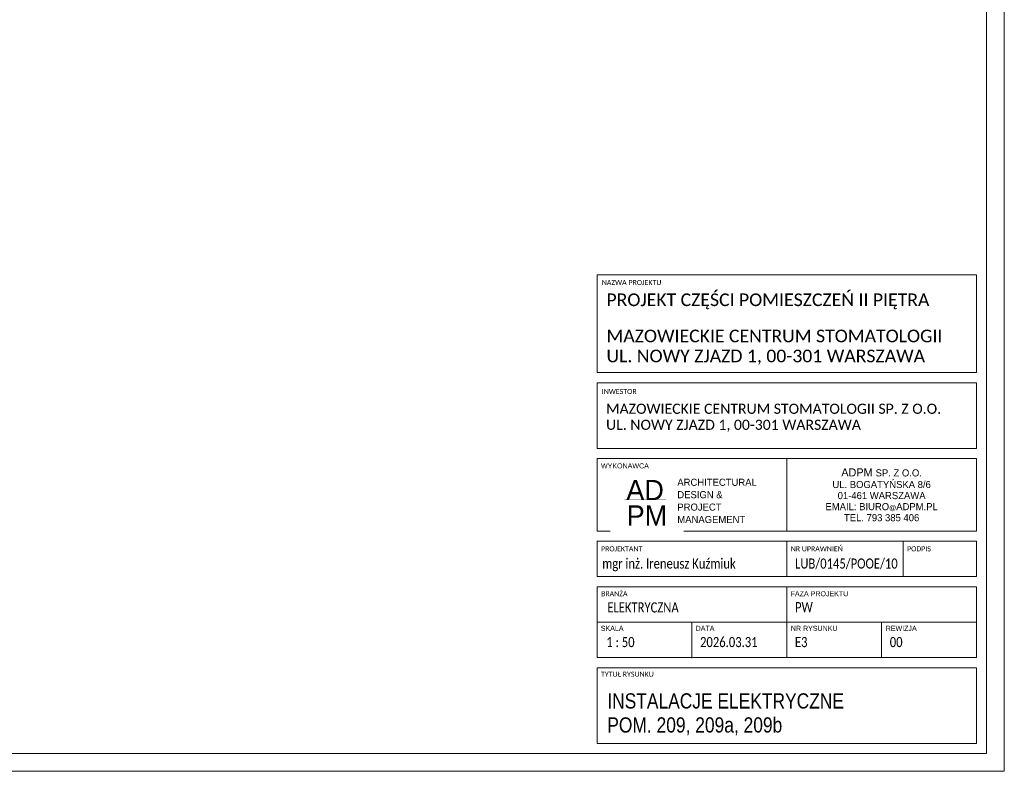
# Model space of a CAD drawing. Header units: centimetres. Extents: x 690840 to 714026, y 27673 to 40762.
# Tile 5 of 162: x 694680 to 695653, y 36277 to 37020. Entities that reach past the tile are written whole.
import ezdxf

# ---------------------------------------------------------------- set-up
doc = ezdxf.new("R2010")
doc.units = ezdxf.units.CM
doc.layers.get('0').update_dxf_attribs({"lineweight": 9})
doc.layers.add('Obrys powierzchni', color=50, linetype='Continuous', lineweight=9, plot=False)
doc.layers.add('S3_ramka', color=7, linetype='Continuous', lineweight=5)
doc.styles.add('Arial Narrow_4', font='ARIALN.TTF', dxfattribs={"height": 0.2})
doc.styles.add('Arial Narrow_5', font='ARIALN.TTF', dxfattribs={"height": 0.3})
doc.styles.add('Arial Narrow_7', font='ARIALN.TTF', dxfattribs={"height": 0.25})
doc.styles.add('Arial_4', font='arial.ttf', dxfattribs={"height": 0.1})
doc.styles.add('Arial_5', font='arial.ttf', dxfattribs={"height": 0.15})

# ---------------------------------------------------------------- blocks, each defined once
blk = doc.blocks.new('zw$7FBA')
at = {"lineweight": 0, "ltscale": 1.6}
blk.add_line((-197.5, 291.4), (-197.5, 219.84), dxfattribs=at)
at = {"layer": 'S3_ramka'}
for p, q in [((-385, 376.4), (-385, 473.11)), ((-385, 473.11), (-10, 473.11)), ((-10, 376.4), (-10, 473.11)), ((-385, 376.4), (-10, 376.4)), ((-385, 301.4), (-385, 366.4)), ((-385, 366.4), (-10, 366.4)), ((-10, 301.4), (-10, 366.4)), ((-385, 301.4), (-10, 301.4)), ((-385, 291.4), (-10, 291.4)), ((-385, 219.84), (-385, 291.4)), ((-10, 219.84), (-10, 291.4)), ((-385, 219.84), (-10, 219.84)), ((-385, 174.84), (-385, 209.84)), ((-385, 209.84), (-10, 209.84)), ((-197.5, 174.84), (-197.5, 209.84)), ((-82.5, 174.84), (-82.5, 209.84)), ((-10, 174.84), (-10, 209.84)), ((-10, 174.84), (-385, 174.84)), ((-385, 164.84), (-385, 94.84)), ((-385, 164.84), (-10, 164.84)), ((-197.5, 164.84), (-197.5, 94.84)), ((-10, 164.84), (-10, 94.84)), ((-385, 129.84), (-10, 129.84)), ((-385, 94.84), (-10, 94.84)), ((-385, 84.84), (-385, 10)), ((-385, 84.84), (-10, 84.84)), ((-10, 84.84), (-10, 10)), ((-385, 10), (-10, 10))]:
    blk.add_line(p, q, dxfattribs=at)
for s, insert, char_height, width, attachment_point, line_spacing_factor, style in [('{\\A1;\\fCalibri Light|b0|i0|c238|p34;\\C7;MAZOWIECKIE CENTRUM STOMATOLOGII\\PUL. NOWY ZJAZD 1, 00-301 WARSZAWA}', (-375.67, 418.83), 12.5, 331.75, 1, 0.949189, 'Arial Narrow_7'), ('{\\A1;\\fCalibri Light|b0|i0|c238|p34;\\C7;MAZOWIECKIE CENTRUM STOMATOLOGII SP. Z O.O.\\PUL. NOWY ZJAZD 1, 00-301 WARSZAWA}', (-376.09, 345.65), 10, 380.0786, 1, 0.949189, 'Arial Narrow_4'), ('\\pxqc,t7.937503,15.874997,23.8125,31.750003,39.687497,47.625,55.562504,63.499997,71.4375,79.375003,87.312497,95.25,103.187503,111.124997,119.0625,127.000003,134.937497,142.875,150.812503,158.749997,166.6875,174.625003,182.562497,190.5,198.437503,206.374997,214.3125,222.250004,230.187497,238.125,246.062503,253.999997;{\\fTw Cen MT|b0|i0|c238|p34;ADPM \\H0.875x;SP. Z O.O.\\PUL. BOGATYŃSKA 8/6 \\P01-461 WARSZAWA\\PEMAIL: BIURO\\H0.714286x;@\\H1.4x;ADPM.PL\\PTEL. 793 385 406}', (-103.75, 255.62), 8, 187.5, 5, 0.936439, 'Arial_5'), ('\\pxsm1.05,qc;{\\fTw Cen MT|b0|i0|c238|p34;AD}', (-337.51, 260.36), 20, 52.5066, 5, 0.936439, 'Arial_5'), ('\\pxql;{\\A1;\\fCalibri Light|b0|i0|c238|p34;\\W0.8;\\C7;\\A0;LUB/0145/POOE/10}', (-189.3, 192.75), 10, 123.7234, 1, 0.949189, 'Arial Narrow_4')]:
    blk.add_mtext(s, dxfattribs=dict(at, insert=insert, char_height=char_height, width=width, attachment_point=attachment_point, line_spacing_factor=line_spacing_factor, style=style))
at = {"layer": 'S3_ramka', "char_height": 5, "attachment_point": 1, "style": 'Arial_4', "bg_fill": 3, "box_fill_scale": 1.25, "bg_fill_color": 256, "bg_fill_true_color": 13158600, "bg_fill_transparency": 0}
for s, insert, width, line_spacing_factor in [('\\pxt12.7,25.4,38.1,50.8,63.5,76.2,88.9,101.6,114.3,127,139.7,152.4,165.1,177.8,190.5,203.2,215.9,228.6,241.3,254,266.7,279.4,292.1,304.8,317.5,330.2,342.9,355.6,368.3,381,393.7,406.4;{\\fCalibri|b0|i0|c238|p34;NAZWA PROJEKTU}', (-380.35, 467.89), 95.6, 0.936439), ('\\pxt12.7,25.4,38.1,50.8,63.5,76.2,88.9,101.6,114.3,127,139.7,152.4,165.1,177.8,190.5,203.2,215.9,228.6,241.3,254,266.7,279.4,292.1,304.8,317.5,330.2,342.9,355.6,368.3,381,393.7,406.4;{\\fCalibri|b0|i0|c238|p34;INWESTOR }', (-380.35, 360.19), 98.25, 0.936439), ('{\\fCalibri|b0|i0|c238|p34;}WYKONAWCA', (-381.1, 286.73), 98.25, 0.936439), ('\\pxt12.7,25.4,38.1,50.8,63.5,76.2,88.9,101.6,114.3,127,139.7,152.4,165.1,177.8,190.5,203.2,215.9,228.6,241.3,254,266.7,279.4,292.1,304.8,317.5,330.2,342.9,355.6,368.3,381,393.7,406.4;{\\fCalibri|b0|i0|c238|p34;PROJEKTANT}', (-381.1, 204.81), 94.25, 0.936439), ('\\pxt12.7,25.4,38.1,50.8,63.5,76.2,88.9,101.6,114.3,127,139.7,152.4,165.1,177.8,190.5,203.2,215.9,228.6,241.3,254,266.7,279.4,292.1,304.8,317.5,330.2,342.9,355.6,368.3,381,393.7,406.4;{\\fCalibri|b0|i0|c238|p34;NR UPRAWNIEŃ}', (-193.6, 204.81), 94.25, 0.936439), ('\\pxt12.7,25.4,38.1,50.8,63.5,76.2,88.9,101.6,114.3,127,139.7,152.4,165.1,177.8,190.5,203.2,215.9,228.6,241.3,254,266.7,279.4,292.1,304.8,317.5,330.2,342.9,355.6,368.3,381,393.7,406.4;{\\fCalibri|b0|i0|c238|p34;PODPIS}', (-78.6, 204.81), 55.45, 0.936439), ('\\pxt1.25,2.5,3.75,5,6.25,7.5,8.75,10,11.25,12.5,13.75,15,16.25,17.5,18.75,20,21.25,22.5,23.75,25,26.25,27.5,28.75,30,31.25,32.5,33.75,35,36.25,37.5,38.75,40;{\\fCalibri|b0|i0|c238|p34;BRANŻA}', (-381.03, 160.44), 94.25, 0.949189), ('\\pxt1.25,2.5,3.75,5,6.25,7.5,8.75,10,11.25,12.5,13.75,15,16.25,17.5,18.75,20,21.25,22.5,23.75,25,26.25,27.5,28.75,30,31.25,32.5,33.75,35,36.25,37.5,38.75,40;{FAZA PROJEKTU}', (-193.68, 160.44), 94.25, 0.949189), ('\\pxt1.25,2.5,3.75,5,6.25,7.5,8.75,10,11.25,12.5,13.75,15,16.25,17.5,18.75,20,21.25,22.5,23.75,25,26.25,27.5,28.75,30,31.25,32.5,33.75,35,36.25,37.5,38.75,40;{SKALA}', (-381.29, 126.26), 94.25, 0.949189), ('\\pxt1.25,2.5,3.75,5,6.25,7.5,8.75,10,11.25,12.5,13.75,15,16.25,17.5,18.75,20,21.25,22.5,23.75,25,26.25,27.5,28.75,30,31.25,32.5,33.75,35,36.25,37.5,38.75,40;NR RYSUNKU', (-193.47, 126.26), 94.25, 0.949189), ('\\pxt1.25,2.5,3.75,5,6.25,7.5,8.75,10,11.25,12.5,13.75,15,16.25,17.5,18.75,20,21.25,22.5,23.75,25,26.25,27.5,28.75,30,31.25,32.5,33.75,35,36.25,37.5,38.75,40;{\\fCalibri|b0|i0|c238|p34;TYTUŁ RYSUNKU }', (-381.1, 80.91), 94.25, 0.949189)]:
    blk.add_mtext(s, dxfattribs=dict(at, insert=insert, width=width, line_spacing_factor=line_spacing_factor))
at = {"layer": 'S3_ramka', "insert": (-335.68, 235.21), "char_height": 20, "width": 52.5066, "attachment_point": 5, "line_spacing_factor": 0.936439, "style": 'Arial_5', "bg_fill": 2}
blk.add_mtext('{\\fTw Cen MT|b0|i0|c238|p34;PM}', dxfattribs=at)
at = {"lineweight": 0, "ltscale": 1.6, "const_width": 0.2}
blk.add_lwpolyline([(-357.95, 251.09), (-316.73, 251.09)], dxfattribs=at)
at = {"layer": 'S3_ramka'}
for p, q in [((-291.25, 129.84), (-291.25, 94.34)), ((-103.75, 129.84), (-103.75, 94.84))]:
    blk.add_line(p, q, dxfattribs=at)
for s, insert, char_height, width, attachment_point, line_spacing_factor, style in [('\\pxql;{\\fCalibri Light|b0|i0|c238|p34;PROJEKT CZĘŚCI POMIESZCZEŃ II PIĘTRA}', (-375.67, 454.57), 12.5, 352.9, 1, 0.949189, 'Arial Narrow_7'), ('\\pxsm1.05,ql;{\\fTw Cen MT|b0|i0|c238|p34;ARCHITECTURAL\\PDESIGN &\\PPROJECT\\PMANAGEMENT}', (-233.65, 249.6), 7, 143.9651, 5, 0.936439, 'Arial_5'), ('\\pxql;{\\A1;\\fCalibri Light|b0|i0|c238|p34;\\W0.8;\\C7;\\A0;\\C256;mgr inż. Ireneusz Kuźmiuk}', (-379.86, 192.75), 10, 199.3828, 1, 0.949189, 'Arial Narrow_4'), ('\\pxt6.35,12.7,19.05,25.4,31.75,38.1,44.45,50.8,57.15,63.5,69.85,76.2,82.55,88.9,95.25,101.6,107.95,114.3,120.65,127,133.35,139.7,146.05,152.4,158.75,165.1,171.45,177.8,184.15,190.5,196.85,203.2;{\\fCalibri|b0|i0|c238|p34;\\W0.8;ELEKTRYCZNA}', (-374.85, 149.41), 10, 141.9, 1, 0.949189, 'Arial Narrow_4')]:
    blk.add_mtext(s, dxfattribs=dict(at, insert=insert, char_height=char_height, width=width, attachment_point=attachment_point, line_spacing_factor=line_spacing_factor, style=style))
at = {"layer": 'S3_ramka', "char_height": 5, "attachment_point": 1, "line_spacing_factor": 0.949189, "style": 'Arial_4', "bg_fill": 3, "box_fill_scale": 1.25, "bg_fill_color": 256, "bg_fill_true_color": 13158600, "bg_fill_transparency": 0}
for s, insert, width in [('\\pxt1.25,2.5,3.75,5,6.25,7.5,8.75,10,11.25,12.5,13.75,15,16.25,17.5,18.75,20,21.25,22.5,23.75,25,26.25,27.5,28.75,30,31.25,32.5,33.75,35,36.25,37.5,38.75,40;DATA', (-287.54, 126.26), 56.7746), ('\\pxt1.25,2.5,3.75,5,6.25,7.5,8.75,10,11.25,12.5,13.75,15,16.25,17.5,18.75,20,21.25,22.5,23.75,25,26.25,27.5,28.75,30,31.25,32.5,33.75,35,36.25,37.5,38.75,40;REWIZJA', (-99.72, 126.26), 64.4403)]:
    blk.add_mtext(s, dxfattribs=dict(at, insert=insert, width=width))

msp = doc.modelspace()

# ---------------------------------------------------------------- linework, layer by layer
at = {"layer": 'Obrys powierzchni', "ltscale": 1.6}
for points in [[(693552.62, 37762.32), (695652.62, 37762.32), (695652.62, 36277.32), (693552.62, 36277.32)], [(693570.12, 37744.82), (695635.12, 37744.82), (695635.12, 36294.82), (693570.12, 36294.82)]]:
    msp.add_lwpolyline(points, close=True, dxfattribs=at)

# ---------------------------------------------------------------- texts
at = {"layer": 'S3_ramka', "lineweight": 0, "insert": (695260.27, 36333.6), "char_height": 15, "width": 343.65, "attachment_point": 4, "line_spacing_factor": 0.949189, "style": 'Arial Narrow_5'}
msp.add_mtext('\\pxt4.23333,8.46667,12.7,16.93333,21.16667,25.4,29.63333,33.86667,38.1,42.33333,46.56667,50.8,55.03333,59.26667,63.5,67.73333,71.96667,76.2,80.43333,84.66667,88.9,93.13333,97.36667,101.6,105.83333,110.06667,114.3,118.53333,122.76667,127,131.23333,135.46667;INSTALACJE ELEKTRYCZNE\\PPOM. {\\fArial Narrow|b0|i0|c1|p34;2\\fArial Narrow|b0|i0|c238|p34;09\\fArial Narrow|b0|i0|c1|p34;, 209a, 209b}', dxfattribs=at)

# ---------------------------------------------------------------- next in the draw order: texts
at = {"layer": 'S3_ramka', "lineweight": 0, "char_height": 10, "line_spacing_factor": 0.949189, "style": 'Arial Narrow_4', "bg_fill": 2}
for s, insert, width, attachment_point in [('\\pxt6.35,12.7,19.05,25.4,31.75,38.1,44.45,50.8,57.15,63.5,69.85,76.2,82.55,88.9,95.25,101.6,107.95,114.3,120.65,127,133.35,139.7,146.05,152.4,158.75,165.1,171.45,177.8,184.15,190.5,196.85,203.2;{\\fCalibri|b0|i0|c238|p34;\\W0.8;PW}', (695445.79, 36444.46), 141.9, 1), ('\\pxql,t6.35,12.7,19.05,25.4,31.75,38.1,44.45,50.8,57.15,63.5,69.85,76.2,82.55,88.9,95.25,101.6,107.95,114.3,120.65,127,133.35,139.7,146.05,152.4,158.75,165.1,171.45,177.8,184.15,190.5,196.85,203.2;{\\fCalibri|b0|i0|c238|p34;\\W0.8; 1 : 50}', (695301.77, 36410.01), 90.65, 2)]:
    msp.add_mtext(s, dxfattribs=dict(at, insert=insert, width=width, attachment_point=attachment_point))

# ---------------------------------------------------------------- next in the draw order: texts
at = {"layer": 'S3_ramka', "lineweight": 0, "insert": (695397.26, 36410.01), "char_height": 10, "width": 90.65, "attachment_point": 2, "line_spacing_factor": 0.949189, "style": 'Arial Narrow_4'}
msp.add_mtext('\\pxql,t6.35,12.7,19.05,25.4,31.75,38.1,44.45,50.8,57.15,63.5,69.85,76.2,82.55,88.9,95.25,101.6,107.95,114.3,120.65,127,133.35,139.7,146.05,152.4,158.75,165.1,171.45,177.8,184.15,190.5,196.85,203.2;{\\fCalibri|b0|i0|c238|p34;\\W0.8;2026.03.31}', dxfattribs=at)

# ---------------------------------------------------------------- next in the draw order: block references
at = {"lineweight": 0, "ltscale": 1.6}
msp.add_blockref('zw$7FBA', (695635.12, 36294.82), dxfattribs=at)

# ---------------------------------------------------------------- next in the draw order: texts
at = {"layer": 'S3_ramka', "lineweight": 0, "char_height": 10, "width": 90.65, "attachment_point": 2, "line_spacing_factor": 0.949189, "style": 'Arial Narrow_4'}
for s, insert in [('\\pxql,t6.35,12.7,19.05,25.4,31.75,38.1,44.45,50.8,57.15,63.5,69.85,76.2,82.55,88.9,95.25,101.6,107.95,114.3,120.65,127,133.35,139.7,146.05,152.4,158.75,165.1,171.45,177.8,184.15,190.5,196.85,203.2;{\\fCalibri|b0|i0|c238|p34;\\W0.8;E3}', (695491.01, 36410.01)), ('\\pxql,t6.35,12.7,19.05,25.4,31.75,38.1,44.45,50.8,57.15,63.5,69.85,76.2,82.55,88.9,95.25,101.6,107.95,114.3,120.65,127,133.35,139.7,146.05,152.4,158.75,165.1,171.45,177.8,184.15,190.5,196.85,203.2;{\\fCalibri|b0|i0|c238|p34;\\W0.8;00}', (695584.76, 36410.01))]:
    msp.add_mtext(s, dxfattribs=dict(at, insert=insert))

doc.saveas('drawing.dxf')
